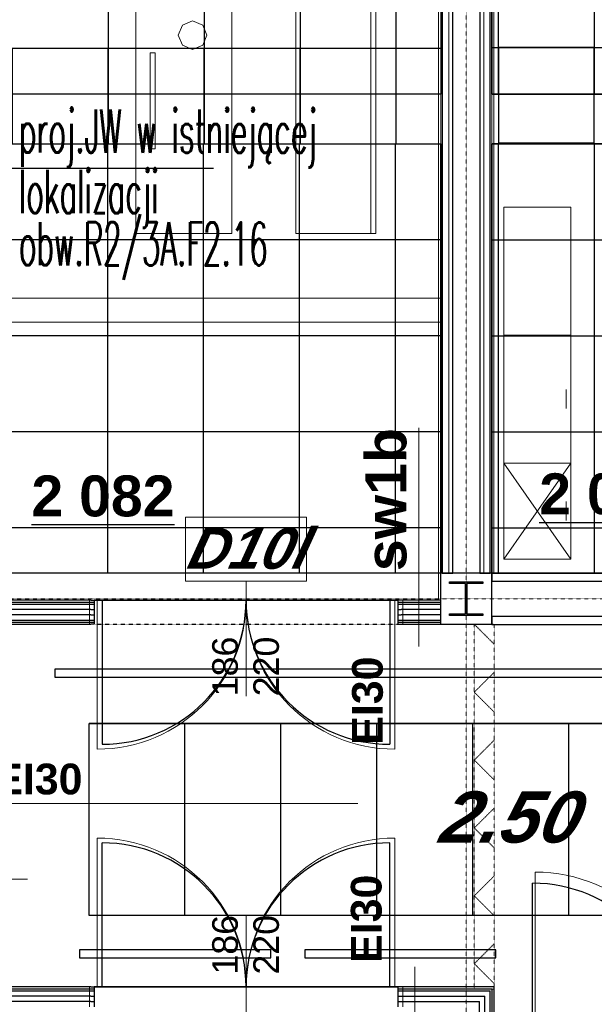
# Model space of a CAD drawing. Header units: millimetres. Extents: x -8838 to 31257, y -6224 to 3754.
# Tile 166 of 185: x 441 to 800, y -853 to -238. Entities that reach past the tile are written whole.
import ezdxf
from ezdxf.enums import TextEntityAlignment as Align

# ---------------------------------------------------------------- set-up
doc = ezdxf.new("R2010")
doc.units = ezdxf.units.MM
doc.header["$LTSCALE"] = 10
doc.header["$MEASUREMENT"] = 0
for name, pattern in [('rzut 2 pietra$0$ArchiTECH.PC 1. Line Type', [0.004, 0.003, -0.001]), ('rzut 2 pietra$0$ArchiTECH.PC 3. Line Type', [0.0013, 0.0003, -0.001]), ('rzut 2 pietra$0$ArchiTECH.PC 4. Line Type', [0.0028, 0.0003, -0.0025]), ('rzut 2 pietra$0$ArchiTECH.PC 5. Line Type', [0.0053, 0.003, -0.001, 0.0003, -0.001]), ('rzut 2 pietra$0$ArchiTECH.PC Solid Line Type', [0]), ('SUFIT_2 PIETRO$0$ArchiTECH.PC 1. Line Type', [0.004, 0.003, -0.001]), ('SUFIT_2 PIETRO$0$ArchiTECH.PC Solid Line Type', [0])]:
    doc.linetypes.add(name, pattern=pattern)
doc.layers.add('_Etap_4_opis', color=7, linetype='CONTINUOUS', lineweight=30)
doc.layers.add('IS_ARCH', color=254, linetype='CONTINUOUS', lineweight=18)
for name, color, linetype in [('RP5_PODKLAD', 254, 'CONTINUOUS'), ('SUFIT_2 PIETRO$0$ELEM KONSTRUKCJI - inwent', 254, 'CONTINUOUS'), ('SUFIT_2 PIETRO$0$INWENTARYZACJA', 254, 'CONTINUOUS'), ('SUFIT_2 PIETRO$0$nr pom PB', 254, 'CONTINUOUS'), ('SUFIT_2 PIETRO$0$OŚWIETLENIE_KULAB', 254, 'CONTINUOUS'), ('SUFIT_2 PIETRO$0$sciany projektowane', 254, 'CONTINUOUS'), ('SUFIT_2 PIETRO$0$SUFIT NOWY 39', 254, 'CONTINUOUS'), ('SUFIT_2 PIETRO$0$TYP SUFITÓW_NOWYCH', 254, 'CONTINUOUS')]:
    doc.layers.add(name, color=color, linetype=linetype)
doc.styles.add('romans1', font='simplex.shx', dxfattribs={"width": 0.8})
doc.styles.add('rzut 2 pietra$0$ArchiTECHStyle1', font='arial.ttf', dxfattribs={"height": 0.16})
doc.styles.add('rzut 2 pietra$0$ArchiTECHStyle2', font='arialbd.ttf', dxfattribs={"height": 0.192})
doc.styles.add('rzut 2 pietra$0$ArchiTECHStyle4', font='arialbi.ttf', dxfattribs={"oblique": 15, "height": 0.256})
doc.styles.add('SUFIT_2 PIETRO$0$ArchiTECHStyle1', font='arialbi.ttf', dxfattribs={"oblique": 15, "height": 0.32})
doc.styles.add('SUFIT_2 PIETRO$0$ArchiTECHStyle3', font='arialbd.ttf', dxfattribs={"height": 0.384})

msp = doc.modelspace()

# ---------------------------------------------------------------- linework, layer by layer
at = {"layer": '_Etap_4_opis'}
msp.add_line((433.97, -330.76), (561.85, -330.76), dxfattribs=at)
at = {"layer": 'IS_ARCH', "linetype": 'rzut 2 pietra$0$ArchiTECH.PC 5. Line Type'}
for p, q in [((720, 773.48), (720, -3884.07)), ((-3581.18, -600), (11755.5, -600))]:
    msp.add_line(p, q, dxfattribs=at)
at = {"layer": 'IS_ARCH', "linetype": 'rzut 2 pietra$0$ArchiTECH.PC Solid Line Type'}
for p, q in [((702.7, -15.92), (702.7, -583.92)), ((704, -15.92), (704, -583.92)), ((709, -583.92), (709, -15.92)), ((730.93, -15.92), (730.93, -583.92)), ((735.93, -583.92), (735.93, -15.92)), ((737.23, -583.92), (737.23, -15.92)), ((513.32, -371.65), (513.32, -191.65)), ((573.32, -191.65), (573.32, -371.65)), ((613.32, -191.65), (613.32, -371.65)), ((660.32, -371.65), (660.32, -191.65)), ((663.32, -371.65), (663.32, -191.65)), ((548.84, -238.75), (542.5, -241.37)), ((555.17, -241.37), (548.84, -238.75)), ((542.5, -241.37), (539.88, -247.7)), ((557.79, -247.7), (555.17, -241.37)), ((539.88, -247.7), (542.5, -254.04)), ((539.88, -247.7), (539.88, -247.7)), ((555.17, -254.04), (557.79, -247.7)), ((542.5, -254.04), (548.84, -256.66)), ((548.84, -256.66), (555.17, -254.04)), ((522.38, -258.82), (522.38, -318.82)), ((525.38, -258.82), (522.38, -258.82)), ((525.38, -318.82), (525.38, -258.82)), ((522.38, -318.82), (525.38, -318.82)), ((785.42, -355.11), (743.42, -355.11)), ((743.42, -355.11), (743.42, -435.11)), ((785.42, -435.11), (785.42, -355.11)), ((573.32, -371.65), (513.32, -371.65)), ((613.32, -371.65), (663.32, -371.65)), ((705, -412.03), (397.51, -412.03)), ((705, -427.03), (705, -412.03)), ((397.51, -427.03), (705, -427.03)), ((743.42, -435.11), (785.42, -435.11)), ((743.42, -435.11), (743.42, -515.11)), ((785.42, -435.11), (743.42, -435.11)), ((743.42, -435.11), (743.42, -435.11)), ((785.42, -515.11), (785.42, -435.11)), ((782.42, -469.11), (782.42, -481.11)), ((690.22, -629.89), (690.22, -493.14)), ((743.42, -575.11), (743.42, -515.11)), ((743.42, -515.11), (785.42, -515.11)), ((743.42, -575.11), (785.42, -515.11)), ((743.42, -515.11), (785.42, -575.11)), ((743.42, -515.11), (785.42, -515.11)), ((785.42, -515.11), (785.42, -575.11)), ((782.42, -551.11), (782.42, -539.11)), ((544.43, -588.92), (544.43, -548.92)), ((544.43, -548.92), (620.07, -548.92)), ((620.07, -548.92), (620.07, -588.92)), ((785.42, -575.11), (743.42, -575.11)), ((743.42, -575.11), (743.42, -575.11)), ((702.7, -583.92), (709, -583.92)), ((702.7, -583.92), (702.7, -600.92)), ((735.93, -583.92), (703.93, -583.92)), ((703.93, -583.92), (703.93, -615.92)), ((735.93, -583.92), (703.93, -583.92)), ((703.93, -583.92), (703.93, -615.92)), ((735.93, -583.92), (703.93, -583.92)), ((703.93, -583.92), (703.93, -615.92)), ((730.93, -583.92), (737.23, -583.92)), ((735.93, -583.92), (735.93, -583.92)), ((735.93, -583.92), (735.93, -583.92)), ((735.93, -583.92), (735.93, -588.92)), ((890, -583.92), (735.93, -583.92)), ((735.93, -615.92), (735.93, -583.92)), ((735.93, -583.92), (735.93, -583.92)), ((735.93, -615.92), (735.93, -583.92)), ((735.93, -583.92), (735.93, -583.92)), ((735.93, -615.92), (735.93, -583.92)), ((735.93, -583.92), (735.93, -583.92)), ((620.07, -588.92), (544.43, -588.92)), ((582.25, -588.92), (582.25, -660.92)), ((709.43, -589.42), (730.43, -589.42)), ((709.43, -590.42), (709.43, -589.42)), ((709.43, -589.42), (730.43, -589.42)), ((709.43, -590.42), (709.43, -589.42)), ((719.43, -590.42), (709.43, -590.42)), ((719.43, -590.42), (709.43, -590.42)), ((719.43, -609.42), (719.43, -590.42)), ((719.43, -609.42), (719.43, -590.42)), ((730.43, -590.42), (720.43, -590.42)), ((720.43, -590.42), (720.43, -609.42)), ((730.43, -590.42), (720.43, -590.42)), ((720.43, -590.42), (720.43, -609.42)), ((730.43, -589.42), (730.43, -590.42)), ((730.43, -589.42), (730.43, -590.42)), ((735.93, -588.92), (890, -588.92)), ((482.25, -600.92), (380.81, -600.92)), ((380.81, -602.17), (482.25, -602.17)), ((482.25, -600.92), (484.25, -600.92)), ((482.25, -602.17), (484.25, -602.17)), ((484.25, -600.92), (484.25, -602.17)), ((484.25, -600.92), (680.25, -600.92)), ((680.25, -600.92), (484.25, -600.92)), ((484.25, -600.92), (680.25, -600.92)), ((484.25, -602.17), (484.25, -603.42)), ((489.25, -600.92), (489.25, -693.92)), ((675.25, -600.92), (675.25, -693.92)), ((682.25, -600.92), (680.25, -600.92)), ((680.25, -600.92), (680.25, -602.17)), ((680.25, -602.17), (682.25, -602.17)), ((680.25, -602.17), (680.25, -603.42)), ((704.02, -600.92), (682.25, -600.92)), ((682.25, -602.17), (704.02, -602.17)), ((704.02, -615.92), (704.02, -600.92)), ((380.81, -603.42), (482.25, -603.42)), ((482.25, -606.75), (380.81, -606.75)), ((482.25, -603.42), (484.25, -603.42)), ((482.25, -606.75), (484.25, -606.75)), ((484.25, -603.42), (484.25, -605.92)), ((484.25, -605.92), (484.25, -613.42)), ((680.25, -603.42), (682.25, -603.42)), ((680.25, -603.42), (680.25, -605.92)), ((680.25, -605.92), (680.25, -613.42)), ((680.25, -606.75), (682.25, -606.75)), ((682.25, -603.42), (704.02, -603.42)), ((704.02, -606.75), (682.25, -606.75)), ((482.25, -610.08), (380.81, -610.08)), ((380.81, -613.42), (482.25, -613.42)), ((380.81, -614.67), (482.25, -614.67)), ((482.25, -610.08), (484.25, -610.08)), ((482.25, -613.42), (484.25, -613.42)), ((482.25, -614.67), (484.25, -614.67)), ((484.25, -613.42), (484.25, -614.67)), ((484.25, -614.67), (484.25, -615.92)), ((680.25, -610.08), (682.25, -610.08)), ((680.25, -613.42), (682.25, -613.42)), ((680.25, -613.42), (680.25, -614.67)), ((680.25, -614.67), (682.25, -614.67)), ((680.25, -614.67), (680.25, -615.92)), ((704.02, -610.08), (682.25, -610.08)), ((682.25, -613.42), (704.02, -613.42)), ((682.25, -614.67), (704.02, -614.67)), ((709.43, -610.42), (709.43, -609.42)), ((709.43, -609.42), (719.43, -609.42)), ((709.43, -610.42), (709.43, -609.42)), ((709.43, -609.42), (719.43, -609.42)), ((730.43, -610.42), (709.43, -610.42)), ((730.43, -610.42), (709.43, -610.42)), ((720.43, -609.42), (730.43, -609.42)), ((720.43, -609.42), (730.43, -609.42)), ((730.43, -609.42), (730.43, -610.42)), ((730.43, -609.42), (730.43, -610.42)), ((885, -611), (735.93, -611)), ((735.93, -611), (735.93, -616)), ((433.93, -615.92), (482.25, -615.92)), ((484.25, -615.92), (482.25, -615.92)), ((680.25, -615.92), (682.25, -615.92)), ((682.25, -615.92), (704.02, -615.92)), ((703.93, -615.92), (735.93, -615.92)), ((703.93, -615.92), (735.93, -615.92)), ((703.93, -615.92), (735.93, -615.92)), ((735.93, -616), (890, -616)), ((-163.02, -727.91), (652.07, -727.91)), ((489.25, -842.5), (489.25, -749.5)), ((675.25, -842.5), (675.25, -749.5)), ((445.62, -775.23), (308.87, -775.23)), ((763, -867.74), (763, -770.74)), ((582.25, -869.5), (582.25, -797.5)), ((687.78, -829.94), (687.78, -966.69)), ((482.25, -842.5), (433.93, -842.5)), ((482.25, -842.5), (484.25, -842.5)), ((484.25, -842.5), (484.25, -843.75)), ((484.25, -842.5), (680.25, -842.5)), ((680.25, -842.5), (484.25, -842.5)), ((484.25, -842.5), (680.25, -842.5)), ((682.25, -842.5), (680.25, -842.5)), ((680.25, -842.5), (680.25, -843.75)), ((737.5, -842.5), (682.25, -842.5)), ((737.5, -867.74), (737.5, -842.5)), ((-63.05, -843.75), (482.25, -843.75)), ((-63.05, -845), (482.25, -845)), ((482.25, -848.33), (-63.05, -848.33)), ((482.25, -843.75), (484.25, -843.75)), ((482.25, -845), (484.25, -845)), ((482.25, -848.33), (484.25, -848.33)), ((484.25, -843.75), (484.25, -845)), ((484.25, -845), (484.25, -847.5)), ((484.25, -847.5), (484.25, -855)), ((680.25, -843.75), (682.25, -843.75)), ((680.25, -843.75), (680.25, -845)), ((680.25, -845), (682.25, -845)), ((680.25, -845), (680.25, -847.5)), ((680.25, -847.5), (680.25, -855)), ((680.25, -848.33), (682.25, -848.33)), ((682.25, -843.75), (736.25, -843.75)), ((682.25, -845), (735, -845)), ((682.25, -848.33), (731.67, -848.33)), ((731.67, -1184), (731.67, -848.33)), ((735, -1184), (735, -845)), ((736.25, -1184), (736.25, -843.75)), ((482.25, -851.67), (-63.05, -851.67)), ((482.25, -851.67), (484.25, -851.67)), ((680.25, -851.67), (682.25, -851.67)), ((682.25, -851.67), (728.33, -851.67)), ((728.33, -1184), (728.33, -851.67))]:
    msp.add_line(p, q, dxfattribs=at)
at = {"layer": 'IS_ARCH', "linetype": 'rzut 2 pietra$0$ArchiTECH.PC 1. Line Type'}
for p, q in [((484.25, -600.92), (680.25, -600.92)), ((484.25, -615.92), (680.25, -615.92)), ((484.25, -842.5), (680.25, -842.5))]:
    msp.add_line(p, q, dxfattribs=at)
at = {"layer": 'IS_ARCH', "linetype": 'rzut 2 pietra$0$ArchiTECH.PC 4. Line Type'}
for p, q in [((725, -615.92), (737.5, -628.42)), ((737.5, -645.84), (725, -658.34)), ((725, -658.34), (737.5, -670.84)), ((737.5, -688.27), (725, -700.77)), ((725, -700.77), (737.5, -713.27)), ((737.5, -730.7), (725, -743.2)), ((725, -743.2), (737.5, -755.7)), ((737.5, -773.12), (725, -785.62)), ((725, -785.62), (737.5, -798.12)), ((737.5, -815.55), (725, -828.05)), ((725, -828.05), (737.5, -840.55))]:
    msp.add_line(p, q, dxfattribs=at)
at = {"layer": 'IS_ARCH', "linetype": 'rzut 2 pietra$0$ArchiTECH.PC 3. Line Type'}
for p, q in [((725, -615.92), (737.5, -615.92)), ((725, -844.01), (725, -615.92)), ((737.5, -615.92), (737.5, -844.01)), ((737.5, -844.01), (725, -844.01))]:
    msp.add_line(p, q, dxfattribs=at)
at = {"layer": 'IS_ARCH', "linetype": 'rzut 2 pietra$0$ArchiTECH.PC Solid Line Type'}
for centre, radius, start, end in [((489.25, -600.92), 93, 270, 0), ((675.25, -600.92), 93, 180, 270), ((489.25, -842.5), 93, 0, 90), ((675.25, -842.5), 93, 90, 180), ((763, -867.74), 97, 0, 90)]:
    msp.add_arc(centre, radius, start, end, dxfattribs=at)
at = {"layer": 'RP5_PODKLAD', "color": 253, "ltscale": 3}
for points in [[(496.04, -256), (436.04, -256), (436.04, -315.57), (496.04, -315.57)], [(496.04, -256), (436.04, -256), (436.04, -315.57), (496.04, -315.57)], [(556.06, -256), (496.06, -256), (496.06, -315.57), (556.06, -315.57)], [(556.06, -256), (496.06, -256), (496.06, -315.57), (556.06, -315.57)], [(616.07, -256), (556.07, -256), (556.07, -315.57), (616.07, -315.57)], [(616.07, -256), (556.07, -256), (556.07, -315.57), (616.07, -315.57)], [(676.09, -256), (616.09, -256), (616.09, -315.57), (676.09, -315.57)], [(676.09, -256), (616.09, -256), (616.09, -315.57), (676.09, -315.57)], [(800.06, -255.5), (740.06, -255.5), (740.06, -315.07), (800.06, -315.07)], [(800.06, -255.5), (740.06, -255.5), (740.06, -315.07), (800.06, -315.07)]]:
    msp.add_lwpolyline(points, close=True, dxfattribs=at)
at = {"layer": 'SUFIT_2 PIETRO$0$ELEM KONSTRUKCJI - inwent', "linetype": 'SUFIT_2 PIETRO$0$ArchiTECH.PC Solid Line Type'}
for p, q in [((735.93, -583.92), (703.93, -583.92)), ((703.93, -583.92), (703.93, -615.92)), ((735.93, -583.92), (703.93, -583.92)), ((703.93, -583.92), (703.93, -615.92)), ((735.93, -583.92), (703.93, -583.92)), ((703.93, -583.92), (703.93, -615.92)), ((735.93, -615.92), (735.93, -583.92)), ((735.93, -583.92), (735.93, -583.92)), ((735.93, -615.92), (735.93, -583.92)), ((735.93, -583.92), (735.93, -583.92)), ((735.93, -615.92), (735.93, -583.92)), ((735.93, -583.92), (735.93, -583.92)), ((709.43, -589.42), (730.43, -589.42)), ((709.43, -590.42), (709.43, -589.42)), ((709.43, -589.42), (730.43, -589.42)), ((709.43, -590.42), (709.43, -589.42)), ((719.43, -590.42), (709.43, -590.42)), ((719.43, -590.42), (709.43, -590.42)), ((719.43, -609.42), (719.43, -590.42)), ((719.43, -609.42), (719.43, -590.42)), ((730.43, -590.42), (720.43, -590.42)), ((720.43, -590.42), (720.43, -609.42)), ((730.43, -590.42), (720.43, -590.42)), ((720.43, -590.42), (720.43, -609.42)), ((730.43, -589.42), (730.43, -590.42)), ((730.43, -589.42), (730.43, -590.42)), ((709.43, -610.42), (709.43, -609.42)), ((709.43, -609.42), (719.43, -609.42)), ((709.43, -610.42), (709.43, -609.42)), ((709.43, -609.42), (719.43, -609.42)), ((730.43, -610.42), (709.43, -610.42)), ((730.43, -610.42), (709.43, -610.42)), ((720.43, -609.42), (730.43, -609.42)), ((720.43, -609.42), (730.43, -609.42)), ((730.43, -609.42), (730.43, -610.42)), ((730.43, -609.42), (730.43, -610.42)), ((703.93, -615.92), (735.93, -615.92)), ((703.93, -615.92), (735.93, -615.92)), ((703.93, -615.92), (735.93, -615.92))]:
    msp.add_line(p, q, dxfattribs=at)
at = {"layer": 'SUFIT_2 PIETRO$0$INWENTARYZACJA', "linetype": 'SUFIT_2 PIETRO$0$ArchiTECH.PC Solid Line Type'}
for p, q in [((705, -15.92), (705, -583.92)), ((711.5, -583.92), (711.5, -15.92)), ((728.5, -15.92), (728.5, -583.92)), ((735, -583.92), (735, -15.92)), ((705, -583.92), (711.5, -583.92)), ((728.5, -583.92), (735, -583.92)), ((735.93, -583.92), (735.93, -588.92)), ((890, -583.92), (735.93, -583.92)), ((735.93, -588.92), (885, -588.92)), ((885, -611), (735.93, -611)), ((735.93, -611), (735.93, -616)), ((735.93, -616), (890, -616))]:
    msp.add_line(p, q, dxfattribs=at)
at = {"layer": 'SUFIT_2 PIETRO$0$OŚWIETLENIE_KULAB', "linetype": 'SUFIT_2 PIETRO$0$ArchiTECH.PC Solid Line Type'}
for p, q in [((1412.47, -643.86), (462.67, -643.86)), ((462.67, -643.86), (462.67, -648.86)), ((1412.47, -643.86), (462.67, -643.86)), ((462.67, -643.86), (462.67, -648.86)), ((462.67, -648.86), (1412.47, -648.86)), ((462.67, -648.86), (1412.47, -648.86)), ((597.8, -819.4), (478.2, -819.42)), ((597.8, -819.4), (478.2, -819.42)), ((478.2, -819.42), (478.2, -824.42)), ((478.2, -819.42), (478.2, -824.42)), ((478.2, -824.42), (597.8, -824.4)), ((478.2, -824.42), (597.8, -824.4)), ((597.8, -824.4), (597.8, -819.4)), ((597.8, -824.4), (597.8, -819.4)), ((738.55, -819.39), (618.95, -819.41)), ((738.55, -819.39), (618.95, -819.41)), ((618.95, -819.41), (618.95, -824.41)), ((618.95, -819.41), (618.95, -824.41)), ((618.95, -824.41), (738.55, -824.39)), ((618.95, -824.41), (738.55, -824.39)), ((738.55, -824.39), (738.55, -819.39)), ((738.55, -824.39), (738.55, -819.39))]:
    msp.add_line(p, q, dxfattribs=at)
at = {"layer": 'SUFIT_2 PIETRO$0$sciany projektowane', "linetype": 'SUFIT_2 PIETRO$0$ArchiTECH.PC Solid Line Type'}
for p, q in [((485.25, -600.92), (380.81, -600.92)), ((380.81, -602.17), (485.25, -602.17)), ((485.25, -600.92), (487.25, -600.92)), ((485.25, -602.17), (487.25, -602.17)), ((487.25, -600.92), (487.25, -602.17)), ((487.25, -600.92), (677.25, -600.92)), ((677.25, -600.92), (487.25, -600.92)), ((487.25, -600.92), (677.25, -600.92)), ((487.25, -602.17), (487.25, -603.42)), ((492.25, -600.92), (492.25, -690.92)), ((672.25, -600.92), (672.25, -690.92)), ((679.25, -600.92), (677.25, -600.92)), ((677.25, -600.92), (677.25, -602.17)), ((677.25, -602.17), (679.25, -602.17)), ((677.25, -602.17), (677.25, -603.42)), ((704.02, -600.92), (679.25, -600.92)), ((679.25, -602.17), (704.02, -602.17)), ((704.02, -615.92), (704.02, -600.92)), ((380.81, -603.42), (485.25, -603.42)), ((485.25, -606.75), (380.81, -606.75)), ((485.25, -603.42), (487.25, -603.42)), ((485.25, -606.75), (487.25, -606.75)), ((487.25, -603.42), (487.25, -605.92)), ((487.25, -605.92), (487.25, -613.42)), ((677.25, -603.42), (679.25, -603.42)), ((677.25, -603.42), (677.25, -605.92)), ((677.25, -605.92), (677.25, -613.42)), ((677.25, -606.75), (679.25, -606.75)), ((679.25, -603.42), (704.02, -603.42)), ((704.02, -606.75), (679.25, -606.75)), ((485.25, -610.08), (380.81, -610.08)), ((380.81, -613.42), (485.25, -613.42)), ((380.81, -614.67), (485.25, -614.67)), ((485.25, -610.08), (487.25, -610.08)), ((485.25, -613.42), (487.25, -613.42)), ((485.25, -614.67), (487.25, -614.67)), ((487.25, -613.42), (487.25, -614.67)), ((487.25, -614.67), (487.25, -615.92)), ((677.25, -610.08), (679.25, -610.08)), ((677.25, -613.42), (679.25, -613.42)), ((677.25, -613.42), (677.25, -614.67)), ((677.25, -614.67), (679.25, -614.67)), ((677.25, -614.67), (677.25, -615.92)), ((704.02, -610.08), (679.25, -610.08)), ((679.25, -613.42), (704.02, -613.42)), ((679.25, -614.67), (704.02, -614.67)), ((433.93, -615.92), (485.25, -615.92)), ((487.25, -615.92), (485.25, -615.92)), ((677.25, -615.92), (679.25, -615.92)), ((679.25, -615.92), (704.02, -615.92)), ((492.25, -842.5), (492.25, -752.5)), ((672.25, -842.5), (672.25, -752.5)), ((761.5, -867.74), (761.5, -777.74)), ((485.25, -842.5), (433.93, -842.5)), ((485.25, -842.5), (487.25, -842.5)), ((487.25, -842.5), (487.25, -843.75)), ((487.25, -842.5), (677.25, -842.5)), ((677.25, -842.5), (487.25, -842.5)), ((487.25, -842.5), (677.25, -842.5)), ((679.25, -842.5), (677.25, -842.5)), ((677.25, -842.5), (677.25, -843.75)), ((737.5, -842.5), (679.25, -842.5)), ((737.5, -867.74), (737.5, -842.5)), ((-63.05, -843.75), (485.25, -843.75)), ((-63.05, -845), (485.25, -845)), ((485.25, -848.33), (-63.05, -848.33)), ((485.25, -843.75), (487.25, -843.75)), ((485.25, -845), (487.25, -845)), ((485.25, -848.33), (487.25, -848.33)), ((487.25, -843.75), (487.25, -845)), ((487.25, -845), (487.25, -847.5)), ((487.25, -847.5), (487.25, -855)), ((677.25, -843.75), (679.25, -843.75)), ((677.25, -843.75), (677.25, -845)), ((677.25, -845), (679.25, -845)), ((677.25, -845), (677.25, -847.5)), ((677.25, -847.5), (677.25, -855)), ((677.25, -848.33), (679.25, -848.33)), ((679.25, -843.75), (736.25, -843.75)), ((679.25, -845), (735, -845)), ((679.25, -848.33), (731.67, -848.33)), ((731.67, -1184), (731.67, -848.33)), ((735, -1184), (735, -845)), ((736.25, -1184), (736.25, -843.75)), ((485.25, -851.67), (-63.05, -851.67)), ((485.25, -851.67), (487.25, -851.67)), ((677.25, -851.67), (679.25, -851.67)), ((679.25, -851.67), (728.33, -851.67)), ((728.33, -1184), (728.33, -851.67))]:
    msp.add_line(p, q, dxfattribs=at)
at = {"layer": 'SUFIT_2 PIETRO$0$sciany projektowane', "linetype": 'SUFIT_2 PIETRO$0$ArchiTECH.PC 1. Line Type'}
for p, q in [((487.25, -600.92), (677.25, -600.92)), ((487.25, -615.92), (677.25, -615.92)), ((487.25, -842.5), (677.25, -842.5))]:
    msp.add_line(p, q, dxfattribs=at)
at = {"layer": 'SUFIT_2 PIETRO$0$sciany projektowane', "linetype": 'SUFIT_2 PIETRO$0$ArchiTECH.PC Solid Line Type'}
for centre, start, end in [((492.25, -600.92), 270, 0), ((672.25, -600.92), 180, 270), ((492.25, -842.5), 0, 90), ((672.25, -842.5), 90, 180), ((761.5, -867.74), 0, 90)]:
    msp.add_arc(centre, 90, start, end, dxfattribs=at)
at = {"layer": 'SUFIT_2 PIETRO$0$SUFIT NOWY 39', "linetype": 'SUFIT_2 PIETRO$0$ArchiTECH.PC Solid Line Type'}
for p, q in [((496.03, -16), (496.03, -284.57)), ((556.03, -16), (556.03, -284.57)), ((616.03, -16), (616.03, -284.57)), ((676.03, -16), (676.03, -284.57)), ((704.03, -16), (704.03, -284.57)), ((736.03, -15.5), (736.03, -284.57)), ((740.03, -15.5), (740.03, -284.57)), ((800.03, -15.5), (800.03, -284.57)), ((704.03, -256), (16.03, -256)), ((736.03, -255.5), (1100.03, -255.5)), ((704.03, -284.57), (16.03, -284.57)), ((736.03, -284.57), (1100.03, -284.57)), ((15.53, -315.57), (703.93, -315.57)), ((495.53, -315.57), (495.53, -583.92)), ((555.53, -315.57), (555.53, -583.92)), ((615.53, -315.57), (615.53, -583.92)), ((675.53, -315.57), (675.53, -583.92)), ((703.93, -315.57), (703.93, -583.92)), ((1100.03, -315.57), (735.93, -315.57)), ((735.93, -315.57), (735.93, -583.92)), ((740.03, -315.57), (740.03, -583.92)), ((800.03, -315.57), (800.03, -583.92)), ((703.93, -375.57), (15.53, -375.57)), ((735.93, -375.57), (1100.03, -375.57)), ((703.93, -435.57), (15.53, -435.57)), ((735.93, -435.57), (1100.03, -435.57)), ((703.93, -495.57), (15.53, -495.57)), ((735.93, -495.57), (1100.03, -495.57)), ((703.93, -555.57), (15.53, -555.57)), ((735.93, -555.57), (1100.03, -555.57)), ((703.93, -583.92), (15.53, -583.92)), ((735.93, -583.92), (1100.03, -583.92)), ((1383.79, -678), (484.08, -678)), ((484.08, -798), (484.08, -678)), ((484.08, -678), (1383.79, -678)), ((543.83, -678), (543.83, -798)), ((603.83, -678), (603.83, -798)), ((663.83, -678), (663.83, -798)), ((723.83, -678), (723.83, -798)), ((783.83, -678), (783.83, -798)), ((1383.79, -798), (484.08, -798))]:
    msp.add_line(p, q, dxfattribs=at)
at = {"layer": 'SUFIT_2 PIETRO$0$TYP SUFITÓW_NOWYCH', "linetype": 'SUFIT_2 PIETRO$0$ArchiTECH.PC Solid Line Type'}
for p, q in [((704.03, -16), (704.03, -284.57)), ((736.03, -284.57), (736.03, -15.5)), ((704.03, -284.57), (16.03, -284.57)), ((1100.03, -284.57), (736.03, -284.57)), ((15.53, -315.57), (704.02, -315.57)), ((704.02, -315.57), (704.02, -583.92)), ((735.93, -315.57), (1100.03, -315.57)), ((735.93, -583.92), (735.93, -315.57)), ((704.02, -583.92), (15.53, -583.92)), ((1100.03, -583.92), (735.93, -583.92)), ((484.08, -678), (1383.79, -678)), ((484.08, -798), (484.08, -678)), ((1383.79, -798), (484.08, -798))]:
    msp.add_line(p, q, dxfattribs=at)

# ---------------------------------------------------------------- texts
at = {"layer": '_Etap_4_opis', "style": 'romans1', "width": 0.5}
for s, p in [('proj.JW w istniejącej', (440.19, -321.09)), ('lokalizacji', (440.19, -358.92)), ('obw.R2/3A.F2.16', (440.19, -391.53))]:
    msp.add_text(s, height=27, rotation=359.91893, dxfattribs=at).set_placement(p)
at = {"layer": 'IS_ARCH'}
for s, height, style, p in [('sw1b', 25.6, 'rzut 2 pietra$0$ArchiTECHStyle2', (690.22, -582.71)), ('186', 16, 'rzut 2 pietra$0$ArchiTECHStyle1', (581.88, -660.92)), ('220', 16, 'rzut 2 pietra$0$ArchiTECHStyle1', (607.62, -660.92)), ('EI30', 19.2, 'rzut 2 pietra$0$ArchiTECHStyle2', (673.5, -691.21)), ('EI30', 19.2, 'rzut 2 pietra$0$ArchiTECHStyle2', (672.77, -827.55)), ('186', 16, 'rzut 2 pietra$0$ArchiTECHStyle1', (581.88, -834.84)), ('220', 16, 'rzut 2 pietra$0$ArchiTECHStyle1', (607.62, -834.84))]:
    msp.add_text(s, height=height, rotation=90, dxfattribs=dict(at, style=style)).set_placement(p, align=Align.BOTTOM_LEFT)
at = {"layer": 'IS_ARCH', "style": 'rzut 2 pietra$0$ArchiTECHStyle4', "oblique": 15}
msp.add_text('D10l', height=25.6, dxfattribs=at).set_placement((544.43, -588.92), align=Align.BOTTOM_LEFT)
at = {"layer": 'IS_ARCH', "style": 'rzut 2 pietra$0$ArchiTECHStyle2'}
msp.add_text('EI30', height=19.2, dxfattribs=at).set_placement((424.8, -727.94), align=Align.BOTTOM_LEFT)
at = {"layer": 'SUFIT_2 PIETRO$0$nr pom PB', "style": 'SUFIT_2 PIETRO$0$ArchiTECHStyle3'}
for s, p in [('%%u2 082%%u', (448.03, -556.16)), ('%%u2 083%%u', (765.63, -554.87))]:
    msp.add_text(s, height=25.6, dxfattribs=at).set_placement(p, align=Align.BOTTOM_LEFT)
at = {"layer": 'SUFIT_2 PIETRO$0$SUFIT NOWY 39', "style": 'SUFIT_2 PIETRO$0$ArchiTECHStyle1', "oblique": 15}
msp.add_text('2.50', height=32, dxfattribs=at).set_placement((702, -761.98), align=Align.BOTTOM_LEFT)

doc.saveas('drawing.dxf')
